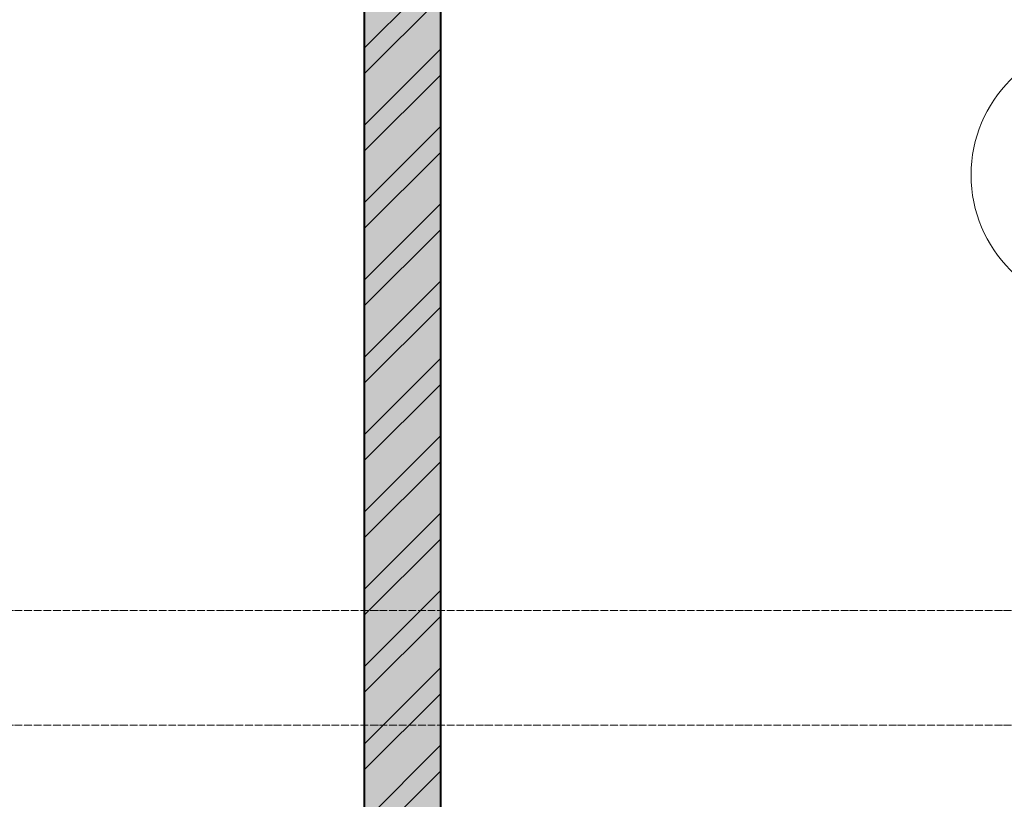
# Model space of a CAD drawing. Header units: millimetres. Extents: x 5617 to 106049, y 7718 to 209339.
# Tile 40 of 63: x 45318 to 47891, y 29506 to 31543. Entities that reach past the tile are written whole.
import ezdxf

# ---------------------------------------------------------------- set-up
doc = ezdxf.new("R2010")
doc.units = ezdxf.units.MM
doc.linetypes.add('ADSK_Линия сетки', pattern=[25, 20, -2.5, 0, -2.5])
for name, color, linetype, lineweight in [('Марки помещений', 7, 'Continuous', 20), ('Оси', 7, 'Continuous', 9), ('Стены разрез', 7, 'Continuous', 40)]:
    doc.layers.add(name, color=color, linetype=linetype, lineweight=lineweight)

# ---------------------------------------------------------------- blocks, each defined once
blk = doc.blocks.new('135_SLK_K4_AR_rvt-1-МКСС_К4_L18_61_500_')
at = {"layer": 'Стены разрез', "lineweight": 9, "true_color": 0xaaaaaa}
h = blk.add_hatch(dxfattribs=at)
h.set_pattern_fill('FP_1', color=253, style=0, pattern_type=2)
h.set_pattern_definition([(50, (0, 0), (218.62117, -19.1268), [22.86, -251.46]), (355, (0, 0), (-42.29187, 229.2684), [18.288, -201.168]), (100.451, (18.22, -1.6), (176.33107, 210.13963), [19.428, -213.708]), (46.184, (0, 60.96), (325.29495, -50.45164), [34.29, -377.19]), (96.636, (27.1, 56.76), (284.883, 296.91266), [29.142, -320.562]), (351.184, (0, 60.96), (284.8858, 296.9107), [27.432, -301.752]), (21, (30.48, 45.72), (181.93753, -122.71832), [22.86, -251.46]), (326, (30.48, 45.72), (74.16223, 221.0262), [18.288, -201.168]), (71.451, (45.64, 35.5), (256.10035, 98.30526), [19.428, -213.708]), (37.5, (0, 0), (3.70639, 101.465895), [3.353, -195.377, 3.353, -200.863, -201.93]), (37.5, (0, 0), (3.70639, 101.465895), [-402.946, 3.353, -198.577]), (7.5, (0, 0), (80.18358, 120.21653), [3.353, -113.081, 3.353, -190.805, -76.962]), (7.5, (0, 0), (80.18358, 120.21653), [-310.591, 3.353, -73.609]), (327.5, (-67.97, 0), (162.708646, -6.87497), [3.353, -72.847, 3.353, -234.391, -315.468]), (327.5, (-67.97, 0), (162.708646, -6.87497), [-313.944, 3.353, -312.115]), (317.5, (-98.45, 0), (177.75468, 30.51183), [3.353, -95.707, 3.353, -154.534, -224.028]), (317.5, (-98.45, 0), (177.75468, 30.51183), [-256.946, 3.353, -220.675])])
h.paths.add_polyline_path([(120450, 26420), (120650, 26420), (120650, 32900), (120450, 32900), (120450, 26543.4)])
h = blk.add_hatch(dxfattribs=at)
h.set_pattern_fill('FP_2', color=253, style=0, pattern_type=2)
h.set_pattern_definition([(45, (0, 0), (-101.02788, 101.02788), []), (45, (67.35, 0), (-101.02788, 101.02788), [])])
h.paths.add_polyline_path([(120450, 26420), (120650, 26420), (120650, 32900), (120450, 32900), (120450, 26543.4)])
at = {"layer": 'Стены разрез', "color": 253, "true_color": 0xaaaaaa}
for p, q in [((120450, 32900), (120450, 26420)), ((120650, 26420), (120650, 32900))]:
    blk.add_line(p, q, dxfattribs=at)
blk = doc.blocks.new('050_Марка_Помещение - Номер-620969-МКСС_К4_L18_61_500_')
at = {"layer": 'Марки помещений'}
blk.add_circle((0, 0), 3.5, dxfattribs=at)

msp = doc.modelspace()

# ---------------------------------------------------------------- linework, layer by layer
at = {"layer": 'Оси', "linetype": 'ADSK_Линия сетки'}
for p, q in [((62569, 30000), (25970.4, 30000)), ((62569, 29700), (24700.4, 29700))]:
    msp.add_line(p, q, dxfattribs=at)

# ---------------------------------------------------------------- block references
at = {"lineweight": 5}
msp.add_blockref('135_SLK_K4_AR_rvt-1-МКСС_К4_L18_61_500_', (-74231, 0), dxfattribs=at)
at = {"layer": 'Марки помещений', "xscale": 99.99999999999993, "yscale": 99.99999999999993, "zscale": 99.99999999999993}
msp.add_blockref('050_Марка_Помещение - Номер-620969-МКСС_К4_L18_61_500_', (48154.5, 31137.5), dxfattribs=at)

doc.saveas('drawing.dxf')
